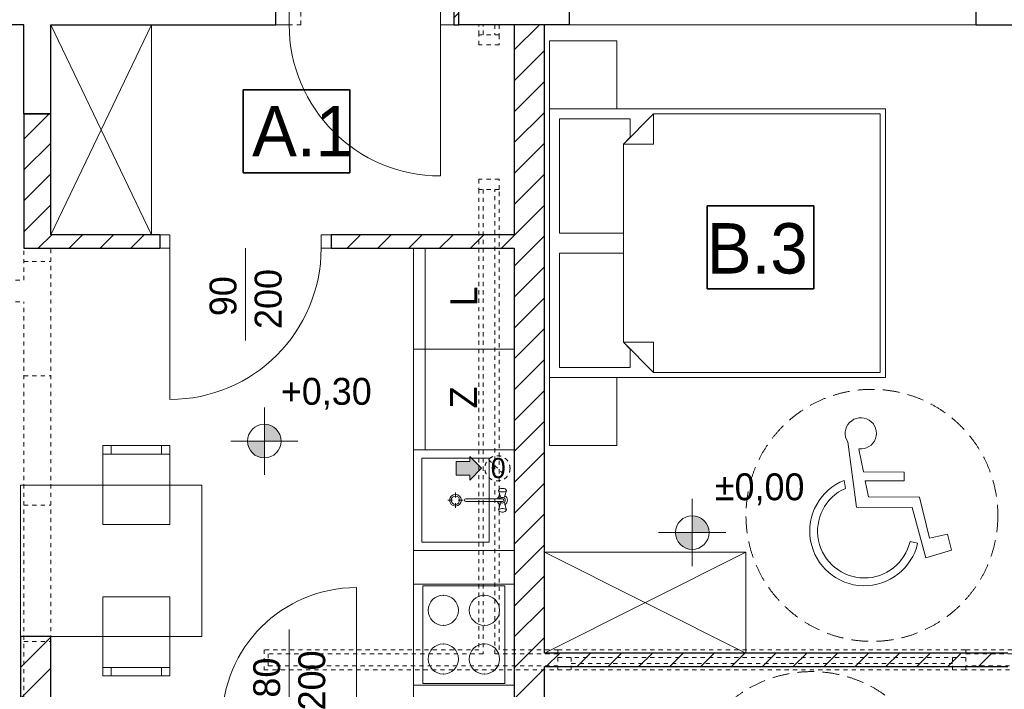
# Model space of a CAD drawing. Extents: x -220312 to -8310, y -91840 to 81907.
# Tile 91 of 128: x -125887 to -120024, y -1730 to 2255. Entities that reach past the tile are written whole.
import ezdxf

# ---------------------------------------------------------------- set-up
doc = ezdxf.new("R2010")
doc.units = 0
doc.header["$MEASUREMENT"] = 0
doc.set_wipeout_variables(frame=1)
doc.linetypes.add('Hidden Line', pattern=[50, 25, -25])
doc.linetypes.add('Krawędzie ukryte', pattern=[150, 100, -50])
doc.layers.add('#kan_san-op', color=34, linetype='Continuous')
for name, color, linetype, lineweight, true_color in [('Arch drzwi_Nr_Pióra__4', 7, 'Continuous', 9, 0x029e21), ('Arch okna_Nr_Pióra__4', 7, 'Continuous', 9, 0x029e21), ('Arch wyposarzenie_Nr_Pióra__2', 7, 'Continuous', 13, 0x7f7f7f), ('Arch wyposarzenie_Nr_Pióra__9', 7, 'Continuous', 13, 0x3dad99), ('Arch wyposazenie_Nr_Pióra__3', 7, 'Continuous', 18, 0xff6600), ('Arch wyposazenie_Nr_Pióra__9', 7, 'Continuous', 13, 0x3dad99)]:
    doc.layers.add(name, color=color, linetype=linetype, lineweight=lineweight, true_color=true_color)
for name, color, linetype, lineweight in [('Arch kominy_Nr_Pióra__1', 7, 'Continuous', 25), ('Arch kominy_Nr_Pióra__10', 134, 'Continuous', 18), ('Arch kominy_Nr_Pióra__21', 7, 'Continuous', 9), ('Arch opisy_Nr_Pióra__21', 7, 'Continuous', 9), ('Arch ściany nośne_Nr_Pióra__21', 7, 'Continuous', 9), ('Arch ściany nośne_Nr_Pióra__27', 7, 'Continuous', 30), ('Drzwi ArchiCAD_Nr_Pióra__27', 7, 'Continuous', 30), ('Drzwi ArchiCAD_Nr_Pióra__5', 7, 'Continuous', 13), ('INWENT RZĘDNE_Nr_Pióra__21', 7, 'Continuous', 9), ('INWENT. DRZWI_Nr_Pióra__101', 8, 'Continuous', 13), ('INWENT. OKNA_Nr_Pióra__101', 8, 'Continuous', 13), ('INWENT.ŚCIANY_Nr_Pióra__1', 7, 'Continuous', 25), ('INWENT.ŚCIANY_Nr_Pióra__101', 8, 'Continuous', 13), ('PODKŁAD', 252, 'Continuous', 35)]:
    doc.layers.add(name, color=color, linetype=linetype, lineweight=lineweight)
doc.styles.add('GENERATED_STYLE_2', font='txt')
doc.styles.add('GENERATED_STYLE_4', font='txt')
doc.styles.add('GENERATED_STYLE_6', font='txt')
pattern_1 = [(45, (0, 0), (-91.92388, 91.92388), [])]

# ---------------------------------------------------------------- blocks, each defined once
blk = doc.blocks.new('parter')
at = {"layer": 'Arch ściany nośne_Nr_Pióra__21', "linetype": 'Continuous'}
h = blk.add_hatch(dxfattribs=at)
h.set_pattern_fill('Common_Brick', color=252, style=0, pattern_type=2)
h.set_pattern_definition(pattern_1)
h.paths.add_polyline_path([(-184972.4, 2644.9), (-184972.4, 2224.9), (-184942.4, 2224.9), (-184942.4, 2644.9)], flags=0)
h = blk.add_hatch(dxfattribs=at)
h.set_pattern_fill('Common_Brick', color=252, style=0, pattern_type=2)
h.set_pattern_definition(pattern_1)
h.paths.add_polyline_path([(-184612.4, 2224.9), (-184612.4, -3525.1), (-184432.4, -3525.1), (-184432.4, 2224.9)], flags=0)
h = blk.add_hatch(dxfattribs=at)
h.set_pattern_fill('Common_Brick', color=252, style=0, pattern_type=2)
h.set_pattern_definition(pattern_1)
h.paths.add_polyline_path([(-187372.4, 974.9), (-187372.4, 1694.9), (-187532.4, 1694.9), (-187532.4, 894.9)], flags=0)
h = blk.add_hatch(dxfattribs=at)
h.set_pattern_fill('Common_Brick', color=252, style=0, pattern_type=2)
h.set_pattern_definition(pattern_1)
h.paths.add_polyline_path([(-187372.4, 974.9), (-187532.4, 894.9), (-186722.4, 894.9), (-186722.4, 974.9)], flags=0)
h = blk.add_hatch(dxfattribs=at)
h.set_pattern_fill('Common_Brick', color=252, style=0, pattern_type=2)
h.set_pattern_definition(pattern_1)
h.paths.add_polyline_path([(-184612.4, 974.9), (-185702.4, 974.9), (-185702.4, 894.9), (-184612.4, 894.9)], flags=0)
h = blk.add_hatch(dxfattribs=at)
h.set_pattern_fill('Common_Brick', color=252, style=0, pattern_type=2)
h.set_pattern_definition(pattern_1)
h.paths.add_polyline_path([(-187372.4, -3415.1), (-187372.4, -1415.1), (-187552.4, -1415.1), (-187552.4, -3415.1)], flags=0)
h = blk.add_hatch(dxfattribs=at)
h.set_pattern_fill('Common_Brick', color=252, style=0, pattern_type=2)
h.set_pattern_definition(pattern_1)
h.paths.add_polyline_path([(-184432.4, -1595.1), (-181672.4, -1595.1), (-181672.4, -1515.1), (-184432.4, -1515.1)], flags=0)
at = {"layer": 'INWENT RZĘDNE_Nr_Pióra__21', "linetype": 'Continuous'}
for points in [[(-186100.3, -253), (-186000.3, -253), (-186008, -214.7), (-186029.6, -182.3), (-186062.1, -160.6), (-186100.3, -153)], [(-186100.3, -253), (-186200.3, -253), (-186192.7, -291.3), (-186171, -323.7), (-186138.6, -345.4), (-186100.3, -353)], [(-183552.4, -797.6), (-183452.4, -797.6), (-183460, -759.3), (-183481.7, -726.9), (-183514.2, -705.2), (-183552.4, -697.6)], [(-183552.4, -797.6), (-183652.4, -797.6), (-183644.8, -835.8), (-183623.1, -868.3), (-183590.7, -890), (-183552.4, -897.6)]]:
    blk.add_hatch(color=252, dxfattribs=at).paths.add_polyline_path(points, flags=0)
at = {"color": 252}
for p, q in [((-186227.1, 1343.6), (-186227.1, 1837.8)), ((-186227.1, 1837.8), (-185591.8, 1837.8)), ((-185591.8, 1837.8), (-185591.8, 1343.6)), ((-185591.8, 1343.6), (-186227.1, 1343.6)), ((-183462.6, 652.2), (-183462.6, 1146.3)), ((-183462.6, 1146.3), (-182827.3, 1146.3)), ((-182827.3, 1146.3), (-182827.3, 652.2)), ((-182827.3, 652.2), (-183462.6, 652.2))]:
    blk.add_line(p, q, dxfattribs=at)
at = {"layer": 'Arch kominy_Nr_Pióra__1', "color": 252, "linetype": 'Continuous'}
for points in [[(-184877.4, -485.1), (-184877.4, -345.1), (-184807.4, -415.1)], [(-184877.4, -455.1), (-184957.4, -375.1), (-184877.4, -375.1)], [(-184957.4, -455.1), (-184957.4, -375.1), (-184877.4, -455.1)]]:
    blk.add_solid(points, dxfattribs=at)
at = {"layer": 'Arch kominy_Nr_Pióra__21', "color": 252, "linetype": 'Continuous'}
for p, q in [((-184877.4, -345.1), (-184807.4, -415.1)), ((-184877.4, -375.1), (-184877.4, -345.1)), ((-184957.4, -375.1), (-184877.4, -375.1)), ((-184957.4, -375.1), (-184957.4, -455.1)), ((-184957.4, -455.1), (-184877.4, -455.1)), ((-184807.4, -415.1), (-184877.4, -485.1)), ((-184877.4, -455.1), (-184877.4, -485.1))]:
    blk.add_line(p, q, dxfattribs=at)
at = {"layer": 'Arch kominy_Nr_Pióra__21', "color": 252, "linetype": 'Hidden Line'}
blk.add_line((-184765.4, -362.1), (-184659.3, -468.2), dxfattribs=at)
blk.add_circle((-184712.4, -415.1), 75, dxfattribs=at)
at = {"layer": 'Arch okna_Nr_Pióra__4', "color": 252, "linetype": 'Continuous'}
for p, q in [((-185952.4, 2224.9), (-185952.4, 2299.9)), ((-185052.4, 2224.9), (-185052.4, 2299.9)), ((-185952.4, 2224.9), (-186032.4, 2224.9)), ((-185052.4, 2224.9), (-185052.4, 1324.9)), ((-184972.4, 2224.9), (-185052.4, 2224.9)), ((-184282.4, 2224.9), (-181862.4, 2224.9)), ((-186212.4, 894.9), (-186212.4, 344.9)), ((-185952.4, -1375.1), (-185952.4, -1925.1))]:
    blk.add_line(p, q, dxfattribs=at)
blk.add_arc((-185052.4, 2224.9), 900, 180, 270, dxfattribs=at)
at = {"layer": 'Arch opisy_Nr_Pióra__21', "color": 252, "linetype": 'Continuous'}
for p, q in [((-186227.1, 1343.6), (-186227.1, 1837.8)), ((-186227.1, 1837.8), (-185591.8, 1837.8)), ((-185591.8, 1837.8), (-185591.8, 1343.6)), ((-185591.8, 1343.6), (-186227.1, 1343.6)), ((-183462.6, 652.2), (-183462.6, 1146.3)), ((-183462.6, 1146.3), (-182827.3, 1146.3)), ((-182827.3, 1146.3), (-182827.3, 652.2)), ((-182827.3, 652.2), (-183462.6, 652.2))]:
    blk.add_line(p, q, dxfattribs=at)
at = {"layer": 'Arch opisy_Nr_Pióra__21', "color": 252, "linetype": 'Krawędzie ukryte'}
for centre in [(-182482.4, -695.1), (-182841.1, -2375.1)]:
    blk.add_circle(centre, 750, dxfattribs=at)
at = {"layer": 'Arch wyposarzenie_Nr_Pióra__2', "color": 252, "linetype": 'Continuous'}
for p, q in [((-182626.1, -258.1), (-182574, -647.3)), ((-182533.2, -436.1), (-182560.7, -301.3)), ((-182289.7, -437.1), (-182533.2, -436.1)), ((-182289.9, -490.4), (-182289.7, -437.1)), ((-182646.9, -486.7), (-182640.5, -534.4)), ((-182522.3, -489.4), (-182289.9, -490.4)), ((-182502.9, -584.7), (-182522.3, -489.4)), ((-182199.8, -585.9), (-182502.9, -584.7)), ((-182139.6, -830.4), (-182199.8, -585.9)), ((-182574, -647.3), (-182243.3, -648.6)), ((-182243.3, -648.6), (-182161.9, -947.8)), ((-182031.4, -806.8), (-182139.6, -830.4)), ((-182008.2, -901.3), (-182031.4, -806.8)), ((-182210.3, -861), (-182255.6, -850.7)), ((-182161.9, -947.8), (-182008.2, -901.3))]:
    blk.add_line(p, q, dxfattribs=at)
for centre, major_axis, start_param, end_param in [((-182548.5, -207), (92.9, 0), 4.583801, 10.008202), ((-182527.3, -789), (325.1, 0), 1.947533, 6.059917), ((-182527.3, -789), (278.7, 0), 1.989195, 6.059917)]:
    blk.add_ellipse(centre, major_axis=major_axis, ratio=0.999933, start_param=start_param, end_param=end_param, dxfattribs=at)
at = {"layer": 'Arch wyposarzenie_Nr_Pióra__9', "color": 252, "linetype": 'Continuous'}
for p, q in [((-184962.4, -588.5), (-184962.4, -559.7)), ((-184704.9, -544.8), (-184706.4, -547.6)), ((-184694.4, -585), (-184706.4, -547.6)), ((-184706.4, -547.6), (-184704.9, -550.4)), ((-184704.9, -544.8), (-184701.2, -539.6)), ((-184704.9, -550.4), (-184700.8, -552.8)), ((-184697.7, -537.5), (-184701.2, -539.6)), ((-184700.8, -552.8), (-184694.4, -554.7)), ((-184692.4, -536), (-184697.7, -537.5)), ((-184694.4, -554.7), (-184686.5, -555.6)), ((-184685.9, -535.2), (-184692.4, -536)), ((-184686.5, -555.6), (-184678.2, -555.6)), ((-184678.9, -535.2), (-184685.9, -535.2)), ((-184672.4, -536), (-184678.9, -535.2)), ((-184678.2, -555.6), (-184670.4, -554.7)), ((-184667.1, -537.5), (-184672.4, -536)), ((-184670.4, -554.7), (-184664, -552.8)), ((-184670.3, -585), (-184658.4, -547.6)), ((-184663.6, -539.6), (-184667.1, -537.5)), ((-184664, -552.8), (-184659.8, -550.4)), ((-184659.8, -544.8), (-184663.6, -539.6)), ((-184658.4, -547.6), (-184659.8, -544.8)), ((-184659.8, -550.4), (-184658.4, -547.6)), ((-185007.9, -605.1), (-184979.1, -605.1)), ((-184962.4, -650.6), (-184962.4, -621.8)), ((-184945.7, -605.1), (-184916.9, -605.1)), ((-184681, -597.3), (-184901.2, -597.3)), ((-184901.2, -613), (-184681, -613)), ((-184694.4, -625.2), (-184706.4, -662.7)), ((-184670.3, -625.2), (-184658.4, -662.7)), ((-184704.9, -659.9), (-184706.4, -662.7)), ((-184706.4, -662.7), (-184704.9, -665.5)), ((-184700.8, -657.5), (-184704.9, -659.9)), ((-184704.9, -665.5), (-184701.2, -670.7)), ((-184701.2, -670.7), (-184697.7, -672.8)), ((-184694.4, -655.6), (-184700.8, -657.5)), ((-184697.7, -672.8), (-184692.4, -674.3)), ((-184686.5, -654.7), (-184694.4, -655.6)), ((-184692.4, -674.3), (-184685.9, -675.1)), ((-184678.2, -654.7), (-184686.5, -654.7)), ((-184685.9, -675.1), (-184678.9, -675.1)), ((-184678.9, -675.1), (-184672.4, -674.3)), ((-184670.4, -655.6), (-184678.2, -654.7)), ((-184672.4, -674.3), (-184667.1, -672.8)), ((-184664, -657.5), (-184670.4, -655.6)), ((-184667.1, -672.8), (-184663.6, -670.7)), ((-184659.8, -659.9), (-184664, -657.5)), ((-184659.8, -665.5), (-184663.6, -670.7)), ((-184658.4, -662.7), (-184659.8, -659.9)), ((-184659.8, -665.5), (-184658.4, -662.7))]:
    blk.add_line(p, q, dxfattribs=at)
for radius in [35, 25]:
    blk.add_circle((-184962.4, -605.1), radius, dxfattribs=at)
for centre, radius, start, end in [((-184682.4, -605.1), 30, 117.97653, 164.77469), ((-184682.4, -605.1), 30, 297.97653, 62.02347), ((-184901.2, -605.1), 7.88, 90, 270), ((-184682.4, -605.1), 30, 195.22531, 242.02347), ((-184682.4, -605.1), 16.8, 208.05488, 151.94512), ((-184682.4, -605.1), 8, 280, 80)]:
    blk.add_arc(centre, radius, start, end, dxfattribs=at)
at = {"layer": 'Arch wyposazenie_Nr_Pióra__3', "color": 252, "linetype": 'Continuous'}
for p, q in [((-184612.4, -1105.1), (-185212.4, -1105.1)), ((-185212.4, -1705.1), (-185212.4, -1105.1)), ((-184612.4, -1705.1), (-184612.4, -1105.1)), ((-184667.4, -1115.1), (-185157.4, -1115.1)), ((-185157.4, -1115.1), (-185157.4, -1695.1)), ((-184667.4, -1695.1), (-184667.4, -1115.1)), ((-185157.4, -1695.1), (-184667.4, -1695.1)), ((-184612.4, -1705.1), (-185212.4, -1705.1))]:
    blk.add_line(p, q, dxfattribs=at)
for centre, start, end in [((-185034.9, -1260.1), 90, 270), ((-185034.9, -1260.1), 270, 90), ((-184789.9, -1260.1), 90, 270), ((-184789.9, -1260.1), 270, 90), ((-185034.9, -1550.1), 90, 270), ((-185034.9, -1550.1), 270, 90), ((-184789.9, -1550.1), 90, 270), ((-184789.9, -1550.1), 270, 90)]:
    blk.add_arc(centre, 90, start, end, dxfattribs=at)
for p in [(-185034.9, -1170.1), (-184789.9, -1170.1), (-185034.9, -1350.1), (-184789.9, -1350.1), (-185034.9, -1460.1), (-184789.9, -1460.1), (-185034.9, -1640.1), (-184789.9, -1640.1)]:
    blk.add_point(p, dxfattribs=at)
at = {"layer": 'Arch wyposazenie_Nr_Pióra__9', "color": 252, "linetype": 'Continuous'}
for p, q in [((-186772.4, 2224.9), (-187372.4, 974.9)), ((-186772.4, 974.9), (-187372.4, 2224.9)), ((-186772.4, 974.9), (-186772.4, 2224.9)), ((-184402.4, 2128.6), (-184402.4, 1724.9)), ((-184002.4, 2128.6), (-184402.4, 2128.6)), ((-184002.4, 1724.9), (-184002.4, 2128.6)), ((-184402.4, 1724.9), (-184002.4, 1724.9)), ((-182402.4, 1724.9), (-184402.4, 1724.9)), ((-184402.4, 124.9), (-184402.4, 1724.9)), ((-182402.4, 124.9), (-182402.4, 1724.9)), ((-183922.4, 1664.9), (-184342.4, 1664.9)), ((-184342.4, 1664.9), (-184342.4, 984.9)), ((-183782.4, 1694.9), (-183962.4, 1514.9)), ((-183922.4, 1554.9), (-183922.4, 1664.9)), ((-182432.4, 1694.9), (-183782.4, 1694.9)), ((-183782.4, 1694.9), (-183782.4, 1514.9)), ((-182432.4, 924.9), (-182432.4, 1694.9)), ((-183962.4, 1514.9), (-183922.4, 1554.9)), ((-183962.4, 1514.9), (-183962.4, 924.9)), ((-183962.4, 984.9), (-183962.4, 1514.9)), ((-183962.4, 1514.9), (-183782.4, 1514.9)), ((-184342.4, 984.9), (-183962.4, 984.9)), ((-185212.4, 894.9), (-185212.4, 294.9)), ((-184612.4, 894.9), (-185212.4, 894.9)), ((-185212.4, 894.9), (-185212.4, -1925.1)), ((-185142.4, 894.9), (-185142.4, 294.9)), ((-184612.4, 294.9), (-184612.4, 894.9)), ((-183962.4, 924.9), (-183962.4, 334.9)), ((-182432.4, 154.9), (-182432.4, 924.9)), ((-183962.4, 864.9), (-184342.4, 864.9)), ((-184342.4, 864.9), (-184342.4, 184.9)), ((-183962.4, 334.9), (-183962.4, 864.9)), ((-185212.4, 294.9), (-184612.4, 294.9)), ((-185212.4, -305.1), (-185212.4, 294.9)), ((-185212.4, 294.9), (-184612.4, 294.9)), ((-185142.4, -305.1), (-185142.4, 294.9)), ((-184612.4, 294.9), (-184612.4, -305.1)), ((-183922.4, 294.9), (-183962.4, 334.9)), ((-183962.4, 334.9), (-183782.4, 154.9)), ((-183962.4, 334.9), (-183782.4, 334.9)), ((-183922.4, 184.9), (-183922.4, 294.9)), ((-183782.4, 154.9), (-183782.4, 334.9)), ((-184342.4, 184.9), (-183922.4, 184.9)), ((-184402.4, -278.9), (-184402.4, 124.9)), ((-184402.4, 124.9), (-184002.4, 124.9)), ((-184402.4, 124.9), (-182402.4, 124.9)), ((-184002.4, 124.9), (-184002.4, -278.9)), ((-183782.4, 154.9), (-182432.4, 154.9)), ((-187062.4, -280.1), (-187062.4, -750.1)), ((-186662.4, -280.1), (-187062.4, -280.1)), ((-187012.4, -330.1), (-187012.4, -280.1)), ((-186712.4, -330.1), (-186712.4, -280.1)), ((-186662.4, -750.1), (-186662.4, -280.1)), ((-184002.4, -278.9), (-184402.4, -278.9)), ((-187062.4, -330.1), (-186662.4, -330.1)), ((-185212.4, -305.1), (-184612.4, -305.1)), ((-184612.4, -305.1), (-185212.4, -305.1)), ((-185212.4, -305.1), (-185212.4, -905.1)), ((-184662.4, -305.1), (-185162.4, -305.1)), ((-184612.4, -305.1), (-184612.4, -905.1)), ((-185162.4, -855.1), (-185162.4, -355.1)), ((-185162.4, -355.1), (-184762.4, -355.1)), ((-184762.4, -355.1), (-184762.4, -855.1)), ((-186472.4, -515.1), (-187552.4, -515.1)), ((-187552.4, -515.1), (-187552.4, -1415.1)), ((-186472.4, -1415.1), (-186472.4, -515.1)), ((-187062.4, -750.1), (-186662.4, -750.1)), ((-184762.4, -855.1), (-185162.4, -855.1)), ((-185212.4, -905.1), (-184612.4, -905.1)), ((-183232.4, -915.1), (-184432.4, -1515.1)), ((-184432.4, -915.1), (-183232.4, -1515.1)), ((-183232.4, -915.1), (-184432.4, -915.1)), ((-183232.4, -1515.1), (-183232.4, -915.1)), ((-187062.4, -1650.1), (-187062.4, -1180.1)), ((-187062.4, -1180.1), (-186662.4, -1180.1)), ((-186662.4, -1180.1), (-186662.4, -1650.1)), ((-187552.4, -1415.1), (-186472.4, -1415.1)), ((-187062.4, -1600.1), (-186662.4, -1600.1)), ((-187012.4, -1600.1), (-187012.4, -1650.1)), ((-186712.4, -1600.1), (-186712.4, -1650.1)), ((-186662.4, -1650.1), (-187062.4, -1650.1))]:
    blk.add_line(p, q, dxfattribs=at)
at = {"layer": 'Arch ściany nośne_Nr_Pióra__27', "color": 252, "linetype": 'Continuous'}
for p, q in [((-184972.4, 2644.9), (-184972.4, 2224.9)), ((-184942.4, 2224.9), (-184942.4, 2644.9)), ((-184972.4, 2224.9), (-184942.4, 2224.9)), ((-184432.4, 2224.9), (-184612.4, 2224.9)), ((-184612.4, 2224.9), (-184612.4, 974.9)), ((-184432.4, -1515.1), (-184432.4, 2224.9)), ((-187532.4, 1694.9), (-187532.4, 894.9)), ((-187372.4, 1694.9), (-187532.4, 1694.9)), ((-187372.4, 974.9), (-187372.4, 1694.9)), ((-186722.4, 974.9), (-187372.4, 974.9)), ((-186722.4, 974.9), (-186722.4, 894.9)), ((-184612.4, 974.9), (-185702.4, 974.9)), ((-185702.4, 974.9), (-185702.4, 894.9)), ((-187532.4, 894.9), (-186722.4, 894.9)), ((-185702.4, 894.9), (-184612.4, 894.9)), ((-184612.4, 894.9), (-184612.4, -1925.1)), ((-187552.4, -1415.1), (-187552.4, -3415.1)), ((-187372.4, -1415.1), (-187552.4, -1415.1)), ((-187372.4, -1925.1), (-187372.4, -1415.1)), ((-181672.4, -1515.1), (-184432.4, -1515.1)), ((-184432.4, -3525.1), (-184432.4, -1595.1)), ((-184432.4, -1595.1), (-181672.4, -1595.1))]:
    blk.add_line(p, q, dxfattribs=at)
at = {"layer": 'Drzwi ArchiCAD_Nr_Pióra__27', "color": 252, "linetype": 'Continuous'}
for p, q in [((-186722.4, 974.9), (-186722.4, 894.9)), ((-185702.4, 974.9), (-185702.4, 894.9))]:
    blk.add_line(p, q, dxfattribs=at)
at = {"layer": 'Drzwi ArchiCAD_Nr_Pióra__5', "color": 252, "linetype": 'Continuous'}
for p, q in [((-186722.4, 974.9), (-186722.4, 894.9)), ((-186662.4, 974.9), (-186722.4, 974.9)), ((-186662.4, 894.9), (-186662.4, 974.9)), ((-185762.4, 974.9), (-185762.4, 894.9)), ((-185702.4, 974.9), (-185762.4, 974.9)), ((-185702.4, 894.9), (-185702.4, 974.9)), ((-186722.4, 894.9), (-186662.4, 894.9)), ((-186662.4, 894.9), (-186662.4, -5.1)), ((-185762.4, 894.9), (-185702.4, 894.9)), ((-185552.4, -1925.1), (-185552.4, -1125.1))]:
    blk.add_line(p, q, dxfattribs=at)
for centre, radius, start, end in [((-186662.4, 894.9), 900, 270, 0), ((-185552.4, -1925.1), 800, 90, 180)]:
    blk.add_arc(centre, radius, start, end, dxfattribs=at)
at = {"layer": 'INWENT RZĘDNE_Nr_Pióra__21', "color": 252, "linetype": 'Continuous'}
for p, q in [((-186100.3, -453), (-186100.3, -53)), ((-186300.3, -253), (-185900.3, -253)), ((-183552.4, -997.6), (-183552.4, -597.6)), ((-183752.4, -797.6), (-183352.4, -797.6))]:
    blk.add_line(p, q, dxfattribs=at)
for centre in [(-186100.3, -253), (-183552.4, -797.6)]:
    blk.add_circle(centre, 100, dxfattribs=at)
at = {"layer": 'INWENT. DRZWI_Nr_Pióra__101', "color": 252, "linetype": 'Hidden Line'}
for p, q in [((-184822.4, 2104.9), (-184822.4, 2164.9)), ((-184702.4, 2164.9), (-184702.4, 2104.9)), ((-184702.4, 2104.9), (-184822.4, 2104.9)), ((-184822.4, 1304.9), (-184822.4, 1244.9)), ((-184702.4, 1304.9), (-184822.4, 1304.9)), ((-184702.4, 1244.9), (-184702.4, 1304.9))]:
    blk.add_line(p, q, dxfattribs=at)
at = {"layer": 'INWENT. OKNA_Nr_Pióra__101', "color": 252, "linetype": 'Hidden Line'}
for p, q in [((-184352.4, -1495.1), (-181922.4, -1495.1)), ((-184352.4, -1540.1), (-181922.4, -1540.1)), ((-184272.4, -1615.1), (-184272.4, -1540.1)), ((-184272.4, -1577.6), (-182002.4, -1577.6)), ((-182002.4, -1615.1), (-182002.4, -1540.1)), ((-184352.4, -1615.1), (-181922.4, -1615.1))]:
    blk.add_line(p, q, dxfattribs=at)
at = {"layer": 'INWENT.ŚCIANY_Nr_Pióra__1', "color": 252, "linetype": 'Continuous'}
for p, q in [((-186032.4, 2224.9), (-186032.4, 2644.9)), ((-184942.4, 2224.9), (-184942.4, 2644.9)), ((-184282.4, 2224.9), (-184282.4, 2644.9)), ((-181862.4, 2224.9), (-181862.4, 2644.9)), ((-187532.4, 2224.9), (-188172.4, 2224.9)), ((-187532.4, 1694.9), (-187532.4, 2224.9)), ((-187372.4, 2224.9), (-186032.4, 2224.9)), ((-187372.4, 1694.9), (-187372.4, 2224.9)), ((-184282.4, 2224.9), (-184942.4, 2224.9)), ((-181862.4, 2224.9), (-181282.4, 2224.9)), ((-187532.4, 1694.9), (-187372.4, 1694.9))]:
    blk.add_line(p, q, dxfattribs=at)
at = {"layer": 'INWENT.ŚCIANY_Nr_Pióra__101', "color": 252, "linetype": 'Hidden Line'}
for p, q in [((-185882.4, 2224.9), (-185882.4, 2644.9)), ((-185882.4, 2224.9), (-186032.4, 2224.9)), ((-184822.4, 2164.9), (-184822.4, 2224.9)), ((-184797.4, 2164.9), (-184797.4, 2224.9)), ((-184727.4, 2224.9), (-184727.4, 2164.9)), ((-184702.4, 2224.9), (-184702.4, 2164.9)), ((-184702.4, 2164.9), (-184822.4, 2164.9)), ((-184822.4, 1244.9), (-184822.4, -1495.1)), ((-184702.4, 1244.9), (-184822.4, 1244.9)), ((-184797.4, 1244.9), (-184797.4, -1520.1)), ((-184727.4, -1520.1), (-184727.4, 1244.9)), ((-184702.4, -1495.1), (-184702.4, 1244.9)), ((-187532.4, 704.9), (-187532.4, 894.9)), ((-187372.4, -2235.1), (-187372.4, 894.9)), ((-187532.4, 814.9), (-187372.4, 814.9)), ((-188382.4, 704.9), (-187532.4, 704.9)), ((-188382.4, 574.9), (-187532.4, 574.9)), ((-187532.4, -2235.1), (-187532.4, 574.9)), ((-187532.4, 134.9), (-187372.4, 134.9)), ((-187532.4, -635.1), (-187372.4, -635.1)), ((-187532.4, -1445.1), (-187372.4, -1445.1)), ((-184822.4, -1495.1), (-186102.4, -1495.1)), ((-186102.4, -1495.1), (-186102.4, -1615.1)), ((-184797.4, -1520.1), (-186077.4, -1520.1)), ((-186077.4, -1520.1), (-186077.4, -1590.1)), ((-184352.4, -1520.1), (-184727.4, -1520.1)), ((-184352.4, -1495.1), (-184702.4, -1495.1)), ((-184352.4, -1615.1), (-184352.4, -1495.1)), ((-181922.4, -1495.1), (-181362.4, -1495.1)), ((-181922.4, -1615.1), (-181922.4, -1495.1)), ((-181922.4, -1520.1), (-181362.4, -1520.1)), ((-186102.4, -1615.1), (-184352.4, -1615.1)), ((-186077.4, -1590.1), (-184352.4, -1590.1)), ((-181362.4, -1590.1), (-181922.4, -1590.1)), ((-181362.4, -1615.1), (-181922.4, -1615.1))]:
    blk.add_line(p, q, dxfattribs=at)
at = {"layer": 'Arch drzwi_Nr_Pióra__4', "color": 252, "linetype": 'Continuous', "style": 'GENERATED_STYLE_6'}
for s, p in [('200', (-185997.9, 414.1)), ('90', (-186266.6, 490.3)), ('200', (-185737.9, -1855.9)), ('80', (-186006.6, -1779.7))]:
    blk.add_text(s, height=160, rotation=90, dxfattribs=at).set_placement(p)
at = {"layer": 'Arch kominy_Nr_Pióra__10', "color": 252, "linetype": 'Continuous', "style": 'GENERATED_STYLE_6'}
blk.add_text('0', height=120, dxfattribs=at).set_placement((-184752.4, -473.3))
at = {"layer": 'Arch opisy_Nr_Pióra__21', "color": 252, "linetype": 'Continuous', "style": 'GENERATED_STYLE_4'}
for s, p in [('A.1', (-186173.8, 1440.7)), ('B.3', (-183466.4, 744.1))]:
    blk.add_text(s, height=300, dxfattribs=at).set_placement(p)
at = {"layer": 'Arch wyposazenie_Nr_Pióra__9', "color": 252, "linetype": 'Continuous', "style": 'GENERATED_STYLE_6'}
for s, p in [('L', (-184832.8, 549.1)), ('Z', (-184834.1, -58.5))]:
    blk.add_text(s, height=160, rotation=90, dxfattribs=at).set_placement(p)
at = {"layer": 'INWENT RZĘDNE_Nr_Pióra__21', "color": 252, "char_height": 160, "attachment_point": 7, "style": 'GENERATED_STYLE_2'}
for s, insert in [('{+0,30}', (-186002.4, -66.7)), ('{±0,00}', (-183417.8, -634.9))]:
    blk.add_mtext(s, dxfattribs=dict(at, insert=insert))

msp = doc.modelspace()

# ---------------------------------------------------------------- block references
at = {"layer": 'PODKŁAD'}
msp.add_blockref('parter', (61670.5, 0), dxfattribs=at)

# ---------------------------------------------------------------- next in the draw order: wipeouts: each hides what was drawn before it
at = {"ltscale": 10}
msp.add_wipeout([(-139099.8, 11108.9), (-136614.7, 10498.9), (-136614.7, -17981.1), (-97709.8, -17981.1), (-97099.8, -18591.1), (-139099.8, -18591.1)], dxfattribs=at).dxf.layer = '#kan_san-op'

doc.saveas('drawing.dxf')
